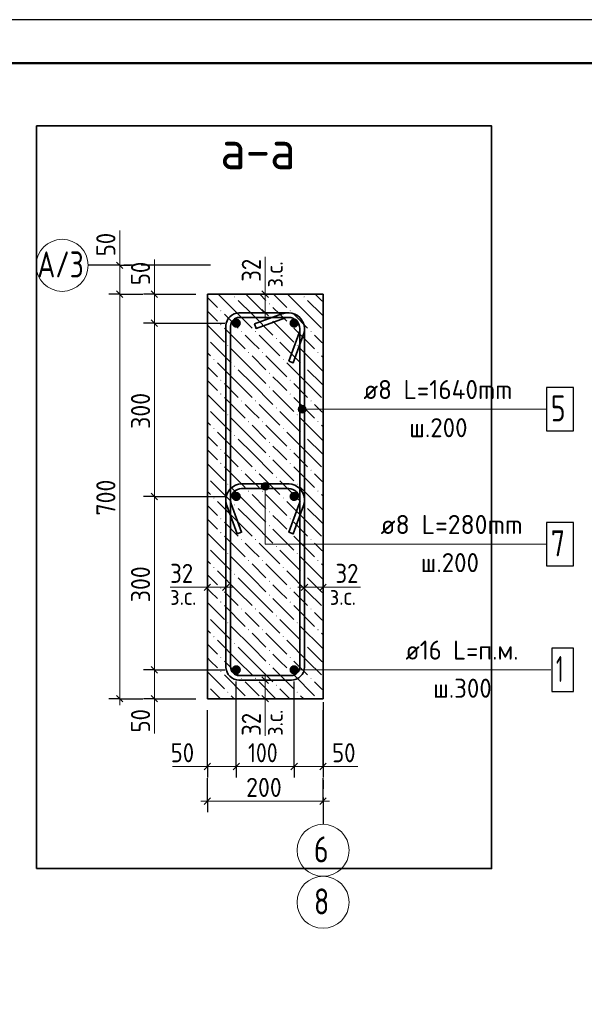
# Model space of a CAD drawing. Header units: millimetres. Extents: x 0 to 42000, y 0 to 29700.
# Tile 14 of 15: x 29420 to 35929, y 18340 to 29700. Entities that reach past the tile are written whole.
import ezdxf

# ---------------------------------------------------------------- set-up
doc = ezdxf.new("R2010")
doc.units = ezdxf.units.MM
doc.linetypes.add('______2', pattern=[270, 200, -70])
doc.linetypes.add('______5', pattern=[1100, 800, -100, 100, -100])
for name, color, linetype, lineweight in [('S1 Продольная арматура', 52, 'Continuous', 25), ('Standard', 7, 'Continuous', 25), ('Заголовок чертежа', 7, 'Continuous', 25), ('Затяжка', 52, 'Continuous', 25), ('Оси', 7, '______5', 13), ('Позиционная метка линия выноска', 7, 'Continuous', 13), ('Размерная выноска', 7, 'Continuous', 13), ('Хомут', 52, 'Continuous', 25)]:
    doc.layers.add(name, color=color, linetype=linetype, lineweight=lineweight)
doc.layers.add('ЖБ Пилон', color=7, linetype='______2', lineweight=13, true_color=0xa0a0a0)
doc.styles.add('ISOCPEUR', font='txt')

msp = doc.modelspace()

# ---------------------------------------------------------------- hatches: boundary and pattern name
at = {"layer": 'S1 Продольная арматура', "linetype": 'Continuous', "lineweight": 18, "transparency": 33554687}
for points in [[(31970, 26199), (31966, 26220), (31954, 26237), (31937, 26249), (31917, 26253), (31896, 26249), (31879, 26237), (31867, 26220), (31863, 26199), (31867, 26179), (31879, 26162), (31896, 26150), (31917, 26146), (31937, 26150), (31954, 26162), (31966, 26179)], [(31970, 26199), (31966, 26220), (31954, 26237), (31937, 26249), (31917, 26253), (31896, 26249), (31879, 26237), (31867, 26220), (31863, 26199), (31867, 26179), (31879, 26162), (31896, 26150), (31917, 26146), (31937, 26150), (31954, 26162), (31966, 26179)], [(32637, 26199), (32633, 26220), (32621, 26237), (32604, 26249), (32583, 26253), (32563, 26249), (32546, 26237), (32534, 26220), (32530, 26199), (32534, 26179), (32546, 26162), (32563, 26150), (32583, 26146), (32604, 26150), (32621, 26162), (32633, 26179)], [(32637, 26199), (32633, 26220), (32621, 26237), (32604, 26249), (32583, 26253), (32563, 26249), (32546, 26237), (32534, 26220), (32530, 26199), (32534, 26179), (32546, 26162), (32563, 26150), (32583, 26146), (32604, 26150), (32621, 26162), (32633, 26179)], [(31970, 24199), (31966, 24220), (31954, 24237), (31937, 24249), (31917, 24253), (31896, 24249), (31879, 24237), (31867, 24220), (31863, 24199), (31867, 24179), (31879, 24162), (31896, 24150), (31917, 24146), (31937, 24150), (31954, 24162), (31966, 24179)], [(31970, 24199), (31966, 24220), (31954, 24237), (31937, 24249), (31917, 24253), (31896, 24249), (31879, 24237), (31867, 24220), (31863, 24199), (31867, 24179), (31879, 24162), (31896, 24150), (31917, 24146), (31937, 24150), (31954, 24162), (31966, 24179)], [(32637, 24199), (32633, 24220), (32621, 24237), (32604, 24249), (32583, 24253), (32563, 24249), (32546, 24237), (32534, 24220), (32530, 24199), (32534, 24179), (32546, 24162), (32563, 24150), (32583, 24146), (32604, 24150), (32621, 24162), (32633, 24179)], [(32637, 24199), (32633, 24220), (32621, 24237), (32604, 24249), (32583, 24253), (32563, 24249), (32546, 24237), (32534, 24220), (32530, 24199), (32534, 24179), (32546, 24162), (32563, 24150), (32583, 24146), (32604, 24150), (32621, 24162), (32633, 24179)], [(31970, 22199), (31966, 22220), (31954, 22237), (31937, 22249), (31917, 22253), (31896, 22249), (31879, 22237), (31867, 22220), (31863, 22199), (31867, 22179), (31879, 22162), (31896, 22150), (31917, 22146), (31937, 22150), (31954, 22162), (31966, 22179)], [(31970, 22199), (31966, 22220), (31954, 22237), (31937, 22249), (31917, 22253), (31896, 22249), (31879, 22237), (31867, 22220), (31863, 22199), (31867, 22179), (31879, 22162), (31896, 22150), (31917, 22146), (31937, 22150), (31954, 22162), (31966, 22179)], [(32637, 22199), (32633, 22220), (32621, 22237), (32604, 22249), (32583, 22253), (32563, 22249), (32546, 22237), (32534, 22220), (32530, 22199), (32534, 22179), (32546, 22162), (32563, 22150), (32583, 22146), (32604, 22150), (32621, 22162), (32633, 22179)], [(32637, 22199), (32633, 22220), (32621, 22237), (32604, 22249), (32583, 22253), (32563, 22249), (32546, 22237), (32534, 22220), (32530, 22199), (32534, 22179), (32546, 22162), (32563, 22150), (32583, 22146), (32604, 22150), (32621, 22162), (32633, 22179)]]:
    msp.add_hatch(color=7, dxfattribs=at).paths.add_polyline_path(points)
at = {"layer": 'ЖБ Пилон', "linetype": 'Continuous', "lineweight": 18, "transparency": 33554687}
for points in [[(31892, 26501), (31899, 26508), (31905, 26501), (31899, 26495)], [(32692, 26501), (32699, 26508), (32705, 26501), (32699, 26495)], [(32292, 26421), (32299, 26428), (32305, 26421), (32299, 26415)], [(31732, 26341), (31739, 26348), (31745, 26341), (31739, 26335)], [(32292, 26261), (32299, 26268), (32305, 26261), (32299, 26255)], [(32532, 26341), (32539, 26348), (32545, 26341), (32539, 26335)], [(31732, 26181), (31739, 26188), (31745, 26181), (31739, 26175)], [(32532, 26181), (32539, 26188), (32545, 26181), (32539, 26175)], [(31583, 26023), (31585, 26021), (31583, 26019)], [(31972, 26101), (31979, 26108), (31985, 26101), (31979, 26095)], [(32132, 26101), (32139, 26108), (32145, 26101), (32139, 26095)], [(32372, 26021), (32379, 26028), (32385, 26021), (32379, 26015)], [(32772, 26101), (32779, 26108), (32785, 26101), (32779, 26095)], [(31812, 25941), (31819, 25948), (31825, 25941), (31819, 25935)], [(32612, 25941), (32619, 25948), (32625, 25941), (32619, 25935)], [(31652, 25781), (31659, 25788), (31665, 25781), (31659, 25775)], [(32052, 25861), (32059, 25868), (32065, 25861), (32059, 25855)], [(32212, 25861), (32219, 25868), (32225, 25861), (32219, 25855)], [(32452, 25781), (32459, 25788), (32465, 25781), (32459, 25775)], [(32852, 25861), (32859, 25868), (32865, 25861), (32859, 25855)], [(31892, 25701), (31899, 25708), (31905, 25701), (31899, 25695)], [(32692, 25701), (32699, 25708), (32705, 25701), (32699, 25695)], [(32292, 25621), (32299, 25628), (32305, 25621), (32299, 25615)], [(31732, 25541), (31739, 25548), (31745, 25541), (31739, 25535)], [(32292, 25461), (32299, 25468), (32305, 25461), (32299, 25455)], [(32532, 25541), (32539, 25548), (32545, 25541), (32539, 25535)], [(31732, 25381), (31739, 25388), (31745, 25381), (31739, 25375)], [(32532, 25381), (32539, 25388), (32545, 25381), (32539, 25375)], [(31583, 25223), (31585, 25221), (31583, 25219)], [(31972, 25301), (31979, 25308), (31985, 25301), (31979, 25295)], [(32132, 25301), (32139, 25308), (32145, 25301), (32139, 25295)], [(32372, 25221), (32379, 25228), (32385, 25221), (32379, 25215)], [(32772, 25301), (32779, 25308), (32785, 25301), (32779, 25295)], [(31812, 25141), (31819, 25148), (31825, 25141), (31819, 25135)], [(32612, 25141), (32619, 25148), (32625, 25141), (32619, 25135)], [(32052, 25061), (32059, 25068), (32065, 25061), (32059, 25055)], [(32212, 25061), (32219, 25068), (32225, 25061), (32219, 25055)], [(32852, 25061), (32859, 25068), (32865, 25061), (32859, 25055)], [(31652, 24981), (31659, 24988), (31665, 24981), (31659, 24975)], [(31892, 24901), (31899, 24908), (31905, 24901), (31899, 24895)], [(32452, 24981), (32459, 24988), (32465, 24981), (32459, 24975)], [(32692, 24901), (32699, 24908), (32705, 24901), (32699, 24895)], [(32292, 24821), (32299, 24828), (32305, 24821), (32299, 24815)], [(31732, 24741), (31739, 24748), (31745, 24741), (31739, 24735)], [(32292, 24661), (32299, 24668), (32305, 24661), (32299, 24655)], [(32532, 24741), (32539, 24748), (32545, 24741), (32539, 24735)], [(31732, 24581), (31739, 24588), (31745, 24581), (31739, 24575)], [(32532, 24581), (32539, 24588), (32545, 24581), (32539, 24575)], [(31972, 24501), (31979, 24508), (31985, 24501), (31979, 24495)], [(32132, 24501), (32139, 24508), (32145, 24501), (32139, 24495)], [(32372, 24421), (32379, 24428), (32385, 24421), (32379, 24415)], [(32772, 24501), (32779, 24508), (32785, 24501), (32779, 24495)], [(31583, 24423), (31585, 24421), (31583, 24419)], [(31812, 24341), (31819, 24348), (31825, 24341), (31819, 24335)], [(32612, 24341), (32619, 24348), (32625, 24341), (32619, 24335)], [(32052, 24261), (32059, 24268), (32065, 24261), (32059, 24255)], [(32212, 24261), (32219, 24268), (32225, 24261), (32219, 24255)], [(32852, 24261), (32859, 24268), (32865, 24261), (32859, 24255)], [(31652, 24181), (31659, 24188), (31665, 24181), (31659, 24175)], [(31892, 24101), (31899, 24108), (31905, 24101), (31899, 24095)], [(32452, 24181), (32459, 24188), (32465, 24181), (32459, 24175)], [(32692, 24101), (32699, 24108), (32705, 24101), (32699, 24095)], [(32292, 24021), (32299, 24028), (32305, 24021), (32299, 24015)], [(31732, 23941), (31739, 23948), (31745, 23941), (31739, 23935)], [(32292, 23861), (32299, 23868), (32305, 23861), (32299, 23855)], [(32532, 23941), (32539, 23948), (32545, 23941), (32539, 23935)], [(31732, 23781), (31739, 23788), (31745, 23781), (31739, 23775)], [(32532, 23781), (32539, 23788), (32545, 23781), (32539, 23775)], [(31972, 23701), (31979, 23708), (31985, 23701), (31979, 23695)], [(32132, 23701), (32139, 23708), (32145, 23701), (32139, 23695)], [(32772, 23701), (32779, 23708), (32785, 23701), (32779, 23695)], [(31583, 23623), (31585, 23621), (31583, 23619)], [(31812, 23541), (31819, 23548), (31825, 23541), (31819, 23535)], [(32372, 23621), (32379, 23628), (32385, 23621), (32379, 23615)], [(32612, 23541), (32619, 23548), (32625, 23541), (32619, 23535)], [(32052, 23461), (32059, 23468), (32065, 23461), (32059, 23455)], [(32212, 23461), (32219, 23468), (32225, 23461), (32219, 23455)], [(32852, 23461), (32859, 23468), (32865, 23461), (32859, 23455)], [(31652, 23381), (31659, 23388), (31665, 23381), (31659, 23375)], [(31892, 23301), (31899, 23308), (31905, 23301), (31899, 23295)], [(32452, 23381), (32459, 23388), (32465, 23381), (32459, 23375)], [(32692, 23301), (32699, 23308), (32705, 23301), (32699, 23295)], [(32292, 23221), (32299, 23228), (32305, 23221), (32299, 23215)], [(31732, 23141), (31739, 23148), (31745, 23141), (31739, 23135)], [(32292, 23061), (32299, 23068), (32305, 23061), (32299, 23055)], [(32532, 23141), (32539, 23148), (32545, 23141), (32539, 23135)], [(31732, 22981), (31739, 22988), (31745, 22981), (31739, 22975)], [(32532, 22981), (32539, 22988), (32545, 22981), (32539, 22975)], [(31972, 22901), (31979, 22908), (31985, 22901), (31979, 22895)], [(32132, 22901), (32139, 22908), (32145, 22901), (32139, 22895)], [(32772, 22901), (32779, 22908), (32785, 22901), (32779, 22895)], [(31583, 22823), (31585, 22821), (31583, 22819)], [(31812, 22741), (31819, 22748), (31825, 22741), (31819, 22735)], [(32372, 22821), (32379, 22828), (32385, 22821), (32379, 22815)], [(32612, 22741), (32619, 22748), (32625, 22741), (32619, 22735)], [(32052, 22661), (32059, 22668), (32065, 22661), (32059, 22655)], [(32212, 22661), (32219, 22668), (32225, 22661), (32219, 22655)], [(32852, 22661), (32859, 22668), (32865, 22661), (32859, 22655)], [(31652, 22581), (31659, 22588), (31665, 22581), (31659, 22575)], [(31892, 22501), (31899, 22508), (31905, 22501), (31899, 22495)], [(32452, 22581), (32459, 22588), (32465, 22581), (32459, 22575)], [(32692, 22501), (32699, 22508), (32705, 22501), (32699, 22495)], [(32292, 22421), (32299, 22428), (32305, 22421), (32299, 22415)], [(31732, 22341), (31739, 22348), (31745, 22341), (31739, 22335)], [(32292, 22261), (32299, 22268), (32305, 22261), (32299, 22255)], [(32532, 22341), (32539, 22348), (32545, 22341), (32539, 22335)], [(31732, 22181), (31739, 22188), (31745, 22181), (31739, 22175)], [(32532, 22181), (32539, 22188), (32545, 22181), (32539, 22175)], [(31972, 22101), (31979, 22108), (31985, 22101), (31979, 22095)], [(32132, 22101), (32139, 22108), (32145, 22101), (32139, 22095)], [(32772, 22101), (32779, 22108), (32785, 22101), (32779, 22095)], [(31583, 22023), (31585, 22021), (31583, 22019)], [(31812, 21941), (31819, 21948), (31825, 21941), (31819, 21935)], [(32372, 22021), (32379, 22028), (32385, 22021), (32379, 22015)], [(32612, 21941), (32619, 21948), (32625, 21941), (32619, 21935)], [(32057, 21866), (32059, 21868), (32060, 21866)], [(32217, 21866), (32219, 21868), (32220, 21866)], [(32857, 21866), (32859, 21868), (32860, 21866)]]:
    msp.add_hatch(color=7, dxfattribs=at).paths.add_polyline_path(points, flags=16)
at = {"layer": 'Позиционная метка линия выноска', "linetype": 'Continuous', "lineweight": 13, "transparency": 33554687}
for points in [[(32638, 25183), (32638, 25228), (32632, 25206)], [(32654, 25167), (32654, 25244), (32638, 25228)], [(32654, 25167), (32638, 25228), (32638, 25183)], [(32677, 25161), (32677, 25251), (32654, 25244)], [(32677, 25161), (32654, 25244), (32654, 25167)], [(32699, 25167), (32699, 25244), (32677, 25251)], [(32699, 25167), (32677, 25251), (32677, 25161)], [(32715, 25183), (32715, 25228), (32699, 25244)], [(32715, 25183), (32699, 25244), (32699, 25167)], [(32715, 25228), (32715, 25183), (32722, 25206)], [(32205, 24316), (32295, 24316), (32289, 24338)], [(32205, 24316), (32289, 24338), (32211, 24338)], [(32211, 24293), (32295, 24316), (32205, 24316)], [(32211, 24338), (32289, 24338), (32273, 24355)], [(32211, 24338), (32273, 24355), (32228, 24355)], [(32211, 24293), (32289, 24293), (32295, 24316)], [(32228, 24355), (32273, 24355), (32250, 24361)], [(32228, 24277), (32289, 24293), (32211, 24293)], [(32228, 24277), (32273, 24277), (32289, 24293)], [(32273, 24277), (32228, 24277), (32250, 24271)]]:
    msp.add_hatch(color=7, dxfattribs=at).paths.add_polyline_path(points)

# ---------------------------------------------------------------- linework, layer by layer
at = {"layer": 'S1 Продольная арматура', "color": 7, "linetype": 'Continuous', "lineweight": 25, "transparency": 33554687}
msp.add_lwpolyline([(35553, 21949), (35803, 21949), (35803, 22449), (35553, 22449), (35553, 21949)], dxfattribs=at)
at = {"layer": 'Standard', "color": 7, "linetype": 'Continuous', "lineweight": 13, "transparency": 33554687}
for p, q in [((30573, 26866), (30573, 26941)), ((30573, 26866), (30573, 26533)), ((30973, 26533), (30973, 26608)), ((32250, 26533), (32250, 26608)), ((30573, 26533), (30573, 21866)), ((30973, 26533), (30973, 26199)), ((32250, 26319), (32250, 26533)), ((32250, 26319), (32250, 26244)), ((30973, 26199), (30973, 24199)), ((30973, 24199), (30973, 22199)), ((31583, 23152), (31508, 23152)), ((31797, 23152), (31583, 23152)), ((31797, 23152), (31872, 23152)), ((32703, 23152), (32628, 23152)), ((32703, 23152), (32917, 23152)), ((32917, 23152), (32992, 23152)), ((30973, 22199), (30973, 21866)), ((32250, 22080), (32250, 22155)), ((32250, 22080), (32250, 21866)), ((30573, 21866), (30573, 21791)), ((30973, 21866), (30973, 21791)), ((32250, 21866), (32250, 21791)), ((31583, 21083), (31508, 21083)), ((31583, 21083), (31917, 21083)), ((31917, 21083), (32583, 21083)), ((32583, 21083), (32917, 21083)), ((32917, 21083), (32992, 21083)), ((31583, 20683), (31508, 20683)), ((31583, 20683), (32917, 20683)), ((32917, 20683), (32992, 20683))]:
    msp.add_line(p, q, dxfattribs=at)
at = {"layer": 'Standard', "color": 7, "linetype": 'Continuous', "lineweight": -3, "transparency": 33554687}
for p, q in [((30573, 26866), (30448, 26866)), ((30573, 26866), (30698, 26866)), ((30573, 26866), (30573, 26866)), ((30573, 26533), (30448, 26533)), ((30573, 26533), (30698, 26533)), ((30573, 26533), (30840, 26533)), ((30973, 26533), (30848, 26533)), ((30973, 26533), (31098, 26533)), ((30973, 26533), (31450, 26533)), ((32250, 26533), (32125, 26533)), ((32250, 26533), (32375, 26533)), ((32250, 26319), (32125, 26319)), ((32250, 26319), (32375, 26319)), ((30973, 26199), (30848, 26199)), ((30973, 26199), (31098, 26199)), ((30973, 26199), (31783, 26199)), ((30973, 24199), (30848, 24199)), ((30973, 24199), (31098, 24199)), ((30973, 24199), (31783, 24199)), ((31583, 23152), (31583, 23277)), ((31797, 23152), (31797, 23277)), ((32703, 23152), (32703, 23277)), ((32917, 23152), (32917, 23277)), ((31583, 23152), (31583, 23027)), ((31797, 23152), (31797, 23027)), ((32703, 23152), (32703, 23027)), ((32917, 23152), (32917, 23027)), ((30973, 22199), (30848, 22199)), ((30973, 22199), (31098, 22199)), ((30973, 22199), (31783, 22199)), ((32250, 22080), (32125, 22080)), ((32250, 22080), (32375, 22080)), ((30573, 21866), (30448, 21866)), ((30573, 21866), (30698, 21866)), ((30573, 21866), (30840, 21866)), ((30973, 21866), (30848, 21866)), ((30973, 21866), (31098, 21866)), ((30973, 21866), (31450, 21866)), ((32250, 21866), (32125, 21866)), ((32250, 21866), (32375, 21866)), ((31583, 21083), (31583, 21208)), ((31917, 21083), (31917, 21208)), ((32583, 21083), (32583, 21208)), ((32917, 21083), (32917, 21208)), ((31583, 21083), (31583, 20958)), ((31917, 21083), (31917, 20958)), ((32583, 21083), (32583, 20958)), ((32917, 21083), (32917, 20958)), ((31583, 20683), (31583, 20950)), ((32917, 20683), (32917, 20950)), ((31583, 20683), (31583, 20808)), ((32917, 20683), (32917, 20808)), ((31583, 20683), (31583, 20558)), ((32917, 20683), (32917, 20558))]:
    msp.add_line(p, q, dxfattribs=at)
at = {"layer": 'Standard', "color": 7, "linetype": 'Continuous', "lineweight": 25, "transparency": 33554687}
for p, q in [((30535, 26904), (30610, 26829)), ((30535, 26570), (30610, 26495)), ((30935, 26570), (31010, 26495)), ((32288, 26495), (32213, 26570)), ((32288, 26282), (32213, 26357)), ((30935, 26237), (31010, 26162)), ((30935, 24237), (31010, 24162)), ((31621, 23189), (31546, 23114)), ((31834, 23189), (31759, 23114)), ((32666, 23114), (32741, 23189)), ((32879, 23114), (32954, 23189)), ((30935, 22237), (31010, 22162)), ((32213, 22117), (32288, 22042)), ((30535, 21904), (30610, 21829)), ((30935, 21904), (31010, 21829)), ((32213, 21904), (32288, 21829)), ((31546, 21046), (31621, 21121)), ((31879, 21046), (31954, 21121)), ((32546, 21046), (32621, 21121)), ((32879, 21046), (32954, 21121)), ((31546, 20646), (31621, 20721)), ((32879, 20646), (32954, 20721))]:
    msp.add_line(p, q, dxfattribs=at)
msp.add_lwpolyline([(0, 0), (42000, 0), (42000, 29700), (0, 29700), (0, 0)], close=True, dxfattribs=at)
at = {"layer": 'Standard', "color": 7, "linetype": 'Continuous', "lineweight": 50, "transparency": 33554687}
msp.add_lwpolyline([(2000, 29200), (41500, 29200), (41500, 500), (2000, 500), (2000, 29200)], close=True, dxfattribs=at)
at = {"layer": 'Standard', "color": 7, "linetype": 'Continuous', "lineweight": 13, "transparency": 33554687}
msp.add_lwpolyline([(41500, 29200), (23000, 29200), (23000, 6000), (41500, 6000), (41500, 29200)], dxfattribs=at)
at = {"layer": 'Standard', "color": 254, "linetype": 'Continuous', "lineweight": 35, "true_color": 0xc4c4ff, "transparency": 33554687}
msp.add_lwpolyline([(29614, 19907), (34860, 19907), (34860, 28474), (29614, 28474), (29614, 19907)], dxfattribs=at)
at = {"layer": 'Standard', "color": 7, "linetype": 'Continuous', "lineweight": -3, "transparency": 33554687}
for points in [[(31917, 21083), (31917, 21100), (31917, 21100), (31917, 21100), (31917, 21100), (31917, 21717), (31917, 21717), (31917, 22066)], [(32583, 21083), (32583, 21100), (32583, 21100), (32583, 22066)], [(31583, 21083), (31583, 21100), (31583, 21100), (31583, 21100), (31583, 21100), (31583, 21457), (31583, 21457), (31583, 21733)], [(32917, 21083), (32917, 21100), (32917, 21100), (32917, 21733)]]:
    msp.add_lwpolyline(points, dxfattribs=at)
at = {"layer": 'ЖБ Пилон', "color": 7, "linetype": 'Continuous', "lineweight": 35, "transparency": 33554687}
for p, q in [((31583, 26533), (31583, 21866)), ((32917, 26533), (31583, 26533)), ((32917, 21866), (32917, 26533)), ((31583, 21866), (32917, 21866))]:
    msp.add_line(p, q, dxfattribs=at)
at = {"layer": 'ЖБ Пилон', "color": 9, "linetype": 'Continuous', "lineweight": 18, "true_color": 0xc7c7c7, "transparency": 33554687}
for p, q in [((31583, 26496), (31699, 26381)), ((31939, 26301), (31707, 26533)), ((32099, 26461), (32027, 26533)), ((32187, 26533), (32259, 26461)), ((32347, 26533), (32499, 26381)), ((32739, 26301), (32507, 26533)), ((32899, 26461), (32827, 26533)), ((31939, 26461), (32099, 26301)), ((32099, 26461), (32259, 26301)), ((32419, 26301), (32339, 26381)), ((32739, 26461), (32899, 26301)), ((32899, 26461), (32917, 26443)), ((31619, 26301), (31583, 26336)), ((31699, 26221), (31619, 26301)), ((31779, 26301), (31939, 26141)), ((31939, 26301), (32099, 26141)), ((32099, 26301), (32339, 26061)), ((32499, 26221), (32419, 26301)), ((32579, 26301), (32739, 26141)), ((32739, 26301), (32899, 26141)), ((32899, 26301), (32917, 26283)), ((31583, 26176), (31779, 25981)), ((31779, 26141), (32019, 25901)), ((32339, 26221), (32579, 25981)), ((32579, 26141), (32819, 25901)), ((32099, 25981), (32019, 26061)), ((32179, 26061), (32419, 25821)), ((32899, 25981), (32819, 26061)), ((31619, 25981), (31859, 25741)), ((32099, 25661), (31859, 25901)), ((32179, 25901), (32099, 25981)), ((32419, 25981), (32659, 25741)), ((32899, 25661), (32659, 25901)), ((32917, 25963), (32899, 25981)), ((31583, 25856), (31619, 25821)), ((32099, 25821), (32259, 25661)), ((32259, 25821), (32499, 25581)), ((32899, 25821), (32917, 25803)), ((31583, 25696), (31699, 25581)), ((31939, 25501), (31699, 25741)), ((32739, 25501), (32499, 25741)), ((31939, 25661), (32099, 25501)), ((32099, 25661), (32259, 25501)), ((32419, 25501), (32339, 25581)), ((32739, 25661), (32899, 25501)), ((32899, 25661), (32917, 25643)), ((31619, 25501), (31583, 25536)), ((31699, 25421), (31619, 25501)), ((31779, 25501), (31939, 25341)), ((31939, 25501), (32099, 25341)), ((32099, 25501), (32339, 25261)), ((32499, 25421), (32419, 25501)), ((32579, 25501), (32739, 25341)), ((32739, 25501), (32899, 25341)), ((32899, 25501), (32917, 25483)), ((31583, 25376), (31779, 25181)), ((31779, 25341), (32019, 25101)), ((32339, 25421), (32579, 25181)), ((32579, 25341), (32819, 25101)), ((32099, 25181), (32019, 25261)), ((32179, 25261), (32419, 25021)), ((32899, 25181), (32819, 25261)), ((31619, 25181), (31859, 24941)), ((32179, 25101), (32099, 25181)), ((32419, 25181), (32659, 24941)), ((32917, 25163), (32899, 25181)), ((31583, 25056), (31619, 25021)), ((32099, 24861), (31859, 25101)), ((32099, 25021), (32259, 24861)), ((32259, 25021), (32499, 24781)), ((32899, 24861), (32659, 25101)), ((32899, 25021), (32917, 25003)), ((31583, 24896), (31699, 24781)), ((31939, 24701), (31699, 24941)), ((32739, 24701), (32499, 24941)), ((31939, 24861), (32099, 24701)), ((32099, 24861), (32259, 24701)), ((32419, 24701), (32339, 24781)), ((32739, 24861), (32899, 24701)), ((32899, 24861), (32917, 24843)), ((31619, 24701), (31583, 24736)), ((31699, 24621), (31619, 24701)), ((31779, 24701), (31939, 24541)), ((31939, 24701), (32099, 24541)), ((32099, 24701), (32339, 24461)), ((32499, 24621), (32419, 24701)), ((32579, 24701), (32739, 24541)), ((32739, 24701), (32899, 24541)), ((32899, 24701), (32917, 24683)), ((31583, 24576), (31779, 24381)), ((31779, 24541), (32019, 24301)), ((32339, 24621), (32579, 24381)), ((32579, 24541), (32819, 24301)), ((32099, 24381), (32019, 24461)), ((32179, 24461), (32419, 24221)), ((32899, 24381), (32819, 24461)), ((31619, 24381), (31859, 24141)), ((32179, 24301), (32099, 24381)), ((32419, 24381), (32659, 24141)), ((32917, 24363), (32899, 24381)), ((31583, 24256), (31619, 24221)), ((32099, 24061), (31859, 24301)), ((32099, 24221), (32259, 24061)), ((32259, 24221), (32499, 23981)), ((32899, 24061), (32659, 24301)), ((32899, 24221), (32917, 24203)), ((31583, 24096), (31699, 23981)), ((31939, 23901), (31699, 24141)), ((32739, 23901), (32499, 24141)), ((31939, 24061), (32099, 23901)), ((32099, 24061), (32259, 23901)), ((32419, 23901), (32339, 23981)), ((32739, 24061), (32899, 23901)), ((32899, 24061), (32917, 24043)), ((31619, 23901), (31583, 23936)), ((31699, 23821), (31619, 23901)), ((31779, 23901), (31939, 23741)), ((31939, 23901), (32099, 23741)), ((32099, 23901), (32339, 23661)), ((32499, 23821), (32419, 23901)), ((32579, 23901), (32739, 23741)), ((32739, 23901), (32899, 23741)), ((32899, 23901), (32917, 23883)), ((31583, 23776), (31779, 23581)), ((32339, 23821), (32579, 23581)), ((31779, 23741), (32019, 23501)), ((32099, 23581), (32019, 23661)), ((32179, 23661), (32419, 23421)), ((32579, 23741), (32819, 23501)), ((32899, 23581), (32819, 23661)), ((31619, 23581), (31859, 23341)), ((32179, 23501), (32099, 23581)), ((32419, 23581), (32659, 23341)), ((32917, 23563), (32899, 23581)), ((31583, 23456), (31619, 23421)), ((32099, 23261), (31859, 23501)), ((32099, 23421), (32259, 23261)), ((32259, 23421), (32499, 23181)), ((32899, 23261), (32659, 23501)), ((32899, 23421), (32917, 23403)), ((31583, 23296), (31699, 23181)), ((31939, 23101), (31699, 23341)), ((32739, 23101), (32499, 23341)), ((31939, 23261), (32099, 23101)), ((32099, 23261), (32259, 23101)), ((32419, 23101), (32339, 23181)), ((32739, 23261), (32899, 23101)), ((32899, 23261), (32917, 23243)), ((31619, 23101), (31583, 23136)), ((31699, 23021), (31619, 23101)), ((31779, 23101), (31939, 22941)), ((31939, 23101), (32099, 22941)), ((32099, 23101), (32339, 22861)), ((32499, 23021), (32419, 23101)), ((32579, 23101), (32739, 22941)), ((32739, 23101), (32899, 22941)), ((32899, 23101), (32917, 23083)), ((31583, 22976), (31779, 22781)), ((32339, 23021), (32579, 22781)), ((31779, 22941), (32019, 22701)), ((32099, 22781), (32019, 22861)), ((32179, 22861), (32419, 22621)), ((32579, 22941), (32819, 22701)), ((32899, 22781), (32819, 22861)), ((31619, 22781), (31859, 22541)), ((32179, 22701), (32099, 22781)), ((32419, 22781), (32659, 22541)), ((32917, 22763), (32899, 22781)), ((31583, 22656), (31619, 22621)), ((32099, 22461), (31859, 22701)), ((32099, 22621), (32259, 22461)), ((32259, 22621), (32499, 22381)), ((32899, 22461), (32659, 22701)), ((32899, 22621), (32917, 22603)), ((31583, 22496), (31699, 22381)), ((31939, 22301), (31699, 22541)), ((32739, 22301), (32499, 22541)), ((31939, 22461), (32099, 22301)), ((32099, 22461), (32259, 22301)), ((32419, 22301), (32339, 22381)), ((32739, 22461), (32899, 22301)), ((32899, 22461), (32917, 22443)), ((31619, 22301), (31583, 22336)), ((31699, 22221), (31619, 22301)), ((31779, 22301), (31939, 22141)), ((31939, 22301), (32099, 22141)), ((32099, 22301), (32339, 22061)), ((32499, 22221), (32419, 22301)), ((32579, 22301), (32739, 22141)), ((32739, 22301), (32899, 22141)), ((32899, 22301), (32917, 22283)), ((31583, 22176), (31779, 21981)), ((32339, 22221), (32579, 21981)), ((31779, 22141), (32019, 21901)), ((32099, 21981), (32019, 22061)), ((32179, 22061), (32374, 21866)), ((32579, 22141), (32819, 21901)), ((32899, 21981), (32819, 22061)), ((31619, 21981), (31734, 21866)), ((32179, 21901), (32099, 21981)), ((32419, 21981), (32534, 21866)), ((32917, 21963), (32899, 21981)), ((31894, 21866), (31859, 21901)), ((32694, 21866), (32659, 21901))]:
    msp.add_line(p, q, dxfattribs=at)
at = {"layer": 'Затяжка', "color": 7, "linetype": 'Continuous', "lineweight": 35, "transparency": 33554687}
msp.add_lwpolyline([(31927, 23768), (31807, 24095), (31805, 24103), (31803, 24110), (31801, 24118), (31800, 24125), (31798, 24133), (31797, 24140), (31797, 24148), (31797, 24155), (31797, 24166), (31801, 24199), (31812, 24233), (31830, 24264), (31851, 24290), (31877, 24311), (31908, 24328), (31942, 24340), (31975, 24344), (32526, 24344), (32558, 24340), (32592, 24328), (32623, 24311), (32649, 24290), (32670, 24264), (32688, 24233), (32699, 24199), (32703, 24166), (32703, 24155), (32703, 24148), (32703, 24140), (32702, 24133), (32701, 24125), (32699, 24118), (32697, 24110), (32695, 24103), (32693, 24095), (32574, 23768), (32523, 23786), (32642, 24113), (32644, 24118), (32646, 24124), (32647, 24129), (32648, 24134), (32649, 24140), (32649, 24145), (32650, 24151), (32650, 24156), (32650, 24163), (32647, 24187), (32639, 24211), (32626, 24233), (32611, 24252), (32593, 24267), (32570, 24279), (32546, 24287), (32522, 24291), (31978, 24291), (31954, 24287), (31930, 24279), (31907, 24267), (31889, 24252), (31874, 24233), (31861, 24211), (31853, 24187), (31850, 24163), (31850, 24156), (31850, 24151), (31851, 24145), (31851, 24140), (31852, 24134), (31853, 24129), (31854, 24124), (31856, 24118), (31858, 24113), (31977, 23786), (31927, 23768)], dxfattribs=at)
msp.add_lwpolyline([(31927, 23768), (31807, 24095), (31805, 24103), (31803, 24110), (31801, 24118), (31800, 24125), (31798, 24133), (31797, 24140), (31797, 24148), (31797, 24155), (31797, 24166), (31801, 24199), (31812, 24233), (31830, 24264), (31851, 24290), (31877, 24311), (31908, 24328), (31942, 24340), (31975, 24344), (32526, 24344), (32558, 24340), (32592, 24328), (32623, 24311), (32649, 24290), (32670, 24264), (32688, 24233), (32699, 24199), (32703, 24166), (32703, 24155), (32703, 24148), (32703, 24140), (32702, 24133), (32701, 24125), (32699, 24118), (32697, 24110), (32695, 24103), (32693, 24095), (32574, 23768), (32523, 23786), (32642, 24113), (32644, 24118), (32646, 24124), (32647, 24129), (32648, 24134), (32649, 24140), (32649, 24145), (32650, 24151), (32650, 24156), (32650, 24163), (32647, 24187), (32639, 24211), (32626, 24233), (32611, 24252), (32593, 24267), (32570, 24279), (32546, 24287), (32522, 24291), (31978, 24291), (31954, 24287), (31930, 24279), (31907, 24267), (31889, 24252), (31874, 24233), (31861, 24211), (31853, 24187), (31850, 24163), (31850, 24156), (31850, 24151), (31851, 24145), (31851, 24140), (31852, 24134), (31853, 24129), (31854, 24124), (31856, 24118), (31858, 24113), (31977, 23786), (31927, 23768)], dxfattribs=at)
msp.add_lwpolyline([(31927, 23768), (31807, 24095), (31805, 24103), (31803, 24110), (31801, 24118), (31800, 24125), (31798, 24133), (31797, 24140), (31797, 24148), (31797, 24155), (31797, 24166), (31801, 24199), (31812, 24233), (31830, 24264), (31851, 24290), (31877, 24311), (31908, 24328), (31942, 24340), (31975, 24344), (32526, 24344), (32558, 24340), (32592, 24328), (32623, 24311), (32649, 24290), (32670, 24264), (32688, 24233), (32699, 24199), (32703, 24166), (32703, 24155), (32703, 24148), (32703, 24140), (32702, 24133), (32701, 24125), (32699, 24118), (32697, 24110), (32695, 24103), (32693, 24095), (32574, 23768), (32523, 23786), (32642, 24113), (32644, 24118), (32646, 24124), (32647, 24129), (32648, 24134), (32649, 24140), (32649, 24145), (32650, 24151), (32650, 24156), (32650, 24163), (32647, 24187), (32639, 24211), (32626, 24233), (32611, 24252), (32593, 24267), (32570, 24279), (32546, 24287), (32522, 24291), (31978, 24291), (31954, 24287), (31930, 24279), (31907, 24267), (31889, 24252), (31874, 24233), (31861, 24211), (31853, 24187), (31850, 24163), (31850, 24156), (31850, 24151), (31851, 24145), (31851, 24140), (31852, 24134), (31853, 24129), (31854, 24124), (31856, 24118), (31858, 24113), (31977, 23786), (31927, 23768)], dxfattribs=at)
msp.add_lwpolyline([(31927, 23768), (31807, 24095), (31805, 24103), (31803, 24110), (31801, 24118), (31800, 24125), (31798, 24133), (31797, 24140), (31797, 24148), (31797, 24155), (31797, 24166), (31801, 24199), (31812, 24233), (31830, 24264), (31851, 24290), (31877, 24311), (31908, 24328), (31942, 24340), (31975, 24344), (32526, 24344), (32558, 24340), (32592, 24328), (32623, 24311), (32649, 24290), (32670, 24264), (32688, 24233), (32699, 24199), (32703, 24166), (32703, 24155), (32703, 24148), (32703, 24140), (32702, 24133), (32701, 24125), (32699, 24118), (32697, 24110), (32695, 24103), (32693, 24095), (32574, 23768), (32523, 23786), (32642, 24113), (32644, 24118), (32646, 24124), (32647, 24129), (32648, 24134), (32649, 24140), (32649, 24145), (32650, 24151), (32650, 24156), (32650, 24163), (32647, 24187), (32639, 24211), (32626, 24233), (32611, 24252), (32593, 24267), (32570, 24279), (32546, 24287), (32522, 24291), (31978, 24291), (31954, 24287), (31930, 24279), (31907, 24267), (31889, 24252), (31874, 24233), (31861, 24211), (31853, 24187), (31850, 24163), (31850, 24156), (31850, 24151), (31851, 24145), (31851, 24140), (31852, 24134), (31853, 24129), (31854, 24124), (31856, 24118), (31858, 24113), (31977, 23786), (31927, 23768)], dxfattribs=at)
msp.add_lwpolyline([(31927, 23768), (31807, 24095), (31805, 24103), (31803, 24110), (31801, 24118), (31800, 24125), (31798, 24133), (31797, 24140), (31797, 24148), (31797, 24155), (31797, 24166), (31801, 24199), (31812, 24233), (31830, 24264), (31851, 24290), (31877, 24311), (31908, 24328), (31942, 24340), (31975, 24344), (32526, 24344), (32558, 24340), (32592, 24328), (32623, 24311), (32649, 24290), (32670, 24264), (32688, 24233), (32699, 24199), (32703, 24166), (32703, 24155), (32703, 24148), (32703, 24140), (32702, 24133), (32701, 24125), (32699, 24118), (32697, 24110), (32695, 24103), (32693, 24095), (32574, 23768), (32523, 23786), (32642, 24113), (32644, 24118), (32646, 24124), (32647, 24129), (32648, 24134), (32649, 24140), (32649, 24145), (32650, 24151), (32650, 24156), (32650, 24163), (32647, 24187), (32639, 24211), (32626, 24233), (32611, 24252), (32593, 24267), (32570, 24279), (32546, 24287), (32522, 24291), (31978, 24291), (31954, 24287), (31930, 24279), (31907, 24267), (31889, 24252), (31874, 24233), (31861, 24211), (31853, 24187), (31850, 24163), (31850, 24156), (31850, 24151), (31851, 24145), (31851, 24140), (31852, 24134), (31853, 24129), (31854, 24124), (31856, 24118), (31858, 24113), (31977, 23786), (31927, 23768)], dxfattribs=at)
msp.add_lwpolyline([(31927, 23768), (31807, 24095), (31805, 24103), (31803, 24110), (31801, 24118), (31800, 24125), (31798, 24133), (31797, 24140), (31797, 24148), (31797, 24155), (31797, 24166), (31801, 24199), (31812, 24233), (31830, 24264), (31851, 24290), (31877, 24311), (31908, 24328), (31942, 24340), (31975, 24344), (32526, 24344), (32558, 24340), (32592, 24328), (32623, 24311), (32649, 24290), (32670, 24264), (32688, 24233), (32699, 24199), (32703, 24166), (32703, 24155), (32703, 24148), (32703, 24140), (32702, 24133), (32701, 24125), (32699, 24118), (32697, 24110), (32695, 24103), (32693, 24095), (32574, 23768), (32523, 23786), (32642, 24113), (32644, 24118), (32646, 24124), (32647, 24129), (32648, 24134), (32649, 24140), (32649, 24145), (32650, 24151), (32650, 24156), (32650, 24163), (32647, 24187), (32639, 24211), (32626, 24233), (32611, 24252), (32593, 24267), (32570, 24279), (32546, 24287), (32522, 24291), (31978, 24291), (31954, 24287), (31930, 24279), (31907, 24267), (31889, 24252), (31874, 24233), (31861, 24211), (31853, 24187), (31850, 24163), (31850, 24156), (31850, 24151), (31851, 24145), (31851, 24140), (31852, 24134), (31853, 24129), (31854, 24124), (31856, 24118), (31858, 24113), (31977, 23786), (31927, 23768)], dxfattribs=at)
at = {"layer": 'Затяжка', "color": 7, "linetype": 'Continuous', "lineweight": 25, "transparency": 33554687}
msp.add_lwpolyline([(35493, 23399), (35803, 23399), (35803, 23899), (35493, 23899), (35493, 23399)], dxfattribs=at)
at = {"layer": 'Оси', "color": 8, "linetype": '______5', "lineweight": -3, "transparency": 33554687}
for p, q in [((31620, 26866), (30209, 26866)), ((32917, 21828), (32917, 20417))]:
    msp.add_line(p, q, dxfattribs=at)
at = {"layer": 'Оси', "color": 7, "linetype": 'Continuous', "lineweight": 13, "transparency": 33554687}
for centre in [(29909, 26866), (32917, 20117), (32917, 19517)]:
    msp.add_circle(centre, 300, dxfattribs=at)
at = {"layer": 'Позиционная метка линия выноска', "color": 7, "linetype": 'Continuous', "lineweight": 13, "transparency": 33554687}
for p, q in [((32677, 25251), (32677, 25251)), ((32632, 25206), (32632, 25206)), ((35493, 25206), (32677, 25206)), ((32677, 25161), (32677, 25161)), ((32722, 25206), (32722, 25206)), ((32205, 24316), (32205, 24316)), ((32250, 24361), (32250, 24361)), ((32295, 24316), (32295, 24316)), ((32250, 24271), (32250, 24271)), ((32583, 22199), (35543, 22199))]:
    msp.add_line(p, q, dxfattribs=at)
msp.add_lwpolyline([(35493, 23649), (32250, 23649), (32250, 24316)], dxfattribs=at)
for centre in [(32677, 25206), (32250, 24316)]:
    msp.add_circle(centre, 45, dxfattribs=at)
at = {"layer": 'Размерная выноска', "color": 7, "linetype": 'Continuous', "lineweight": 13, "transparency": 33554687}
for p, q in [((30573, 27266), (30573, 26866)), ((30973, 26933), (30973, 26533)), ((32250, 26533), (32250, 26963)), ((31583, 23152), (31153, 23152)), ((32917, 23152), (33347, 23152)), ((30973, 21866), (30973, 21466)), ((32250, 21866), (32250, 21436)), ((31583, 21083), (31183, 21083)), ((33317, 21083), (32917, 21083))]:
    msp.add_line(p, q, dxfattribs=at)
at = {"layer": 'Хомут', "color": 7, "linetype": 'Continuous', "lineweight": 35, "transparency": 33554687}
msp.add_lwpolyline([(32523, 25761), (32642, 26088), (32644, 26093), (32646, 26099), (32647, 26104), (32648, 26110), (32649, 26115), (32649, 26120), (32650, 26126), (32650, 26132), (32650, 26138), (32647, 26162), (32639, 26186), (32626, 26209), (32611, 26227), (32593, 26242), (32570, 26255), (32546, 26263), (32522, 26266), (31950, 26266), (31931, 26263), (31912, 26257), (31895, 26247), (31881, 26235), (31869, 26221), (31859, 26204), (31853, 26185), (31850, 26166), (31850, 22233), (31853, 22214), (31859, 22195), (31869, 22177), (31881, 22163), (31895, 22151), (31912, 22142), (31931, 22135), (31950, 22133), (32550, 22133), (32569, 22135), (32588, 22142), (32605, 22151), (32619, 22163), (32631, 22177), (32641, 22195), (32647, 22214), (32650, 22233), (32650, 26138), (32647, 26162), (32639, 26186), (32626, 26209), (32611, 26227), (32593, 26242), (32570, 26255), (32546, 26263), (32522, 26266), (32516, 26266), (32510, 26266), (32504, 26265), (32499, 26265), (32494, 26264), (32488, 26263), (32483, 26262), (32478, 26260), (32472, 26258), (32145, 26139), (32127, 26190), (32455, 26309), (32462, 26311), (32469, 26313), (32477, 26315), (32484, 26317), (32492, 26318), (32500, 26319), (32507, 26319), (32515, 26319), (32526, 26319), (32558, 26315), (32592, 26304), (32623, 26286), (32649, 26265), (32670, 26239), (32688, 26208), (32699, 26174), (32703, 26141), (32703, 22229), (32700, 22202), (32690, 22173), (32675, 22147), (32657, 22125), (32636, 22107), (32609, 22093), (32581, 22083), (32554, 22079), (31946, 22079), (31919, 22083), (31891, 22093), (31864, 22107), (31843, 22125), (31825, 22147), (31810, 22173), (31801, 22202), (31797, 22229), (31797, 26170), (31801, 26197), (31810, 26225), (31825, 26252), (31843, 26273), (31864, 26291), (31891, 26306), (31919, 26316), (31946, 26319), (32526, 26319), (32558, 26315), (32592, 26304), (32623, 26286), (32649, 26265), (32670, 26239), (32688, 26208), (32699, 26174), (32703, 26141), (32703, 26131), (32703, 26123), (32703, 26116), (32702, 26108), (32701, 26100), (32699, 26093), (32697, 26085), (32695, 26078), (32693, 26071), (32574, 25743), (32523, 25761)], dxfattribs=at)
msp.add_lwpolyline([(32523, 25761), (32642, 26088), (32644, 26093), (32646, 26099), (32647, 26104), (32648, 26110), (32649, 26115), (32649, 26120), (32650, 26126), (32650, 26132), (32650, 26138), (32647, 26162), (32639, 26186), (32626, 26209), (32611, 26227), (32593, 26242), (32570, 26255), (32546, 26263), (32522, 26266), (31950, 26266), (31931, 26263), (31912, 26257), (31895, 26247), (31881, 26235), (31869, 26221), (31859, 26204), (31853, 26185), (31850, 26166), (31850, 22233), (31853, 22214), (31859, 22195), (31869, 22177), (31881, 22163), (31895, 22151), (31912, 22142), (31931, 22135), (31950, 22133), (32550, 22133), (32569, 22135), (32588, 22142), (32605, 22151), (32619, 22163), (32631, 22177), (32641, 22195), (32647, 22214), (32650, 22233), (32650, 26138), (32647, 26162), (32639, 26186), (32626, 26209), (32611, 26227), (32593, 26242), (32570, 26255), (32546, 26263), (32522, 26266), (32516, 26266), (32510, 26266), (32504, 26265), (32499, 26265), (32494, 26264), (32488, 26263), (32483, 26262), (32478, 26260), (32472, 26258), (32145, 26139), (32127, 26190), (32455, 26309), (32462, 26311), (32469, 26313), (32477, 26315), (32484, 26317), (32492, 26318), (32500, 26319), (32507, 26319), (32515, 26319), (32526, 26319), (32558, 26315), (32592, 26304), (32623, 26286), (32649, 26265), (32670, 26239), (32688, 26208), (32699, 26174), (32703, 26141), (32703, 22229), (32700, 22202), (32690, 22173), (32675, 22147), (32657, 22125), (32636, 22107), (32609, 22093), (32581, 22083), (32554, 22079), (31946, 22079), (31919, 22083), (31891, 22093), (31864, 22107), (31843, 22125), (31825, 22147), (31810, 22173), (31801, 22202), (31797, 22229), (31797, 26170), (31801, 26197), (31810, 26225), (31825, 26252), (31843, 26273), (31864, 26291), (31891, 26306), (31919, 26316), (31946, 26319), (32526, 26319), (32558, 26315), (32592, 26304), (32623, 26286), (32649, 26265), (32670, 26239), (32688, 26208), (32699, 26174), (32703, 26141), (32703, 26131), (32703, 26123), (32703, 26116), (32702, 26108), (32701, 26100), (32699, 26093), (32697, 26085), (32695, 26078), (32693, 26071), (32574, 25743), (32523, 25761)], dxfattribs=at)
msp.add_lwpolyline([(32523, 25761), (32642, 26088), (32644, 26093), (32646, 26099), (32647, 26104), (32648, 26110), (32649, 26115), (32649, 26120), (32650, 26126), (32650, 26132), (32650, 26138), (32647, 26162), (32639, 26186), (32626, 26209), (32611, 26227), (32593, 26242), (32570, 26255), (32546, 26263), (32522, 26266), (31950, 26266), (31931, 26263), (31912, 26257), (31895, 26247), (31881, 26235), (31869, 26221), (31859, 26204), (31853, 26185), (31850, 26166), (31850, 22233), (31853, 22214), (31859, 22195), (31869, 22177), (31881, 22163), (31895, 22151), (31912, 22142), (31931, 22135), (31950, 22133), (32550, 22133), (32569, 22135), (32588, 22142), (32605, 22151), (32619, 22163), (32631, 22177), (32641, 22195), (32647, 22214), (32650, 22233), (32650, 26138), (32647, 26162), (32639, 26186), (32626, 26209), (32611, 26227), (32593, 26242), (32570, 26255), (32546, 26263), (32522, 26266), (32516, 26266), (32510, 26266), (32504, 26265), (32499, 26265), (32494, 26264), (32488, 26263), (32483, 26262), (32478, 26260), (32472, 26258), (32145, 26139), (32127, 26190), (32455, 26309), (32462, 26311), (32469, 26313), (32477, 26315), (32484, 26317), (32492, 26318), (32500, 26319), (32507, 26319), (32515, 26319), (32526, 26319), (32558, 26315), (32592, 26304), (32623, 26286), (32649, 26265), (32670, 26239), (32688, 26208), (32699, 26174), (32703, 26141), (32703, 22229), (32700, 22202), (32690, 22173), (32675, 22147), (32657, 22125), (32636, 22107), (32609, 22093), (32581, 22083), (32554, 22079), (31946, 22079), (31919, 22083), (31891, 22093), (31864, 22107), (31843, 22125), (31825, 22147), (31810, 22173), (31801, 22202), (31797, 22229), (31797, 26170), (31801, 26197), (31810, 26225), (31825, 26252), (31843, 26273), (31864, 26291), (31891, 26306), (31919, 26316), (31946, 26319), (32526, 26319), (32558, 26315), (32592, 26304), (32623, 26286), (32649, 26265), (32670, 26239), (32688, 26208), (32699, 26174), (32703, 26141), (32703, 26131), (32703, 26123), (32703, 26116), (32702, 26108), (32701, 26100), (32699, 26093), (32697, 26085), (32695, 26078), (32693, 26071), (32574, 25743), (32523, 25761)], dxfattribs=at)
msp.add_lwpolyline([(32523, 25761), (32642, 26088), (32644, 26093), (32646, 26099), (32647, 26104), (32648, 26110), (32649, 26115), (32649, 26120), (32650, 26126), (32650, 26132), (32650, 26138), (32647, 26162), (32639, 26186), (32626, 26209), (32611, 26227), (32593, 26242), (32570, 26255), (32546, 26263), (32522, 26266), (31950, 26266), (31931, 26263), (31912, 26257), (31895, 26247), (31881, 26235), (31869, 26221), (31859, 26204), (31853, 26185), (31850, 26166), (31850, 22233), (31853, 22214), (31859, 22195), (31869, 22177), (31881, 22163), (31895, 22151), (31912, 22142), (31931, 22135), (31950, 22133), (32550, 22133), (32569, 22135), (32588, 22142), (32605, 22151), (32619, 22163), (32631, 22177), (32641, 22195), (32647, 22214), (32650, 22233), (32650, 26138), (32647, 26162), (32639, 26186), (32626, 26209), (32611, 26227), (32593, 26242), (32570, 26255), (32546, 26263), (32522, 26266), (32516, 26266), (32510, 26266), (32504, 26265), (32499, 26265), (32494, 26264), (32488, 26263), (32483, 26262), (32478, 26260), (32472, 26258), (32145, 26139), (32127, 26190), (32455, 26309), (32462, 26311), (32469, 26313), (32477, 26315), (32484, 26317), (32492, 26318), (32500, 26319), (32507, 26319), (32515, 26319), (32526, 26319), (32558, 26315), (32592, 26304), (32623, 26286), (32649, 26265), (32670, 26239), (32688, 26208), (32699, 26174), (32703, 26141), (32703, 22229), (32700, 22202), (32690, 22173), (32675, 22147), (32657, 22125), (32636, 22107), (32609, 22093), (32581, 22083), (32554, 22079), (31946, 22079), (31919, 22083), (31891, 22093), (31864, 22107), (31843, 22125), (31825, 22147), (31810, 22173), (31801, 22202), (31797, 22229), (31797, 26170), (31801, 26197), (31810, 26225), (31825, 26252), (31843, 26273), (31864, 26291), (31891, 26306), (31919, 26316), (31946, 26319), (32526, 26319), (32558, 26315), (32592, 26304), (32623, 26286), (32649, 26265), (32670, 26239), (32688, 26208), (32699, 26174), (32703, 26141), (32703, 26131), (32703, 26123), (32703, 26116), (32702, 26108), (32701, 26100), (32699, 26093), (32697, 26085), (32695, 26078), (32693, 26071), (32574, 25743), (32523, 25761)], dxfattribs=at)
msp.add_lwpolyline([(32523, 25761), (32642, 26088), (32644, 26093), (32646, 26099), (32647, 26104), (32648, 26110), (32649, 26115), (32649, 26120), (32650, 26126), (32650, 26132), (32650, 26138), (32647, 26162), (32639, 26186), (32626, 26209), (32611, 26227), (32593, 26242), (32570, 26255), (32546, 26263), (32522, 26266), (31950, 26266), (31931, 26263), (31912, 26257), (31895, 26247), (31881, 26235), (31869, 26221), (31859, 26204), (31853, 26185), (31850, 26166), (31850, 22233), (31853, 22214), (31859, 22195), (31869, 22177), (31881, 22163), (31895, 22151), (31912, 22142), (31931, 22135), (31950, 22133), (32550, 22133), (32569, 22135), (32588, 22142), (32605, 22151), (32619, 22163), (32631, 22177), (32641, 22195), (32647, 22214), (32650, 22233), (32650, 26138), (32647, 26162), (32639, 26186), (32626, 26209), (32611, 26227), (32593, 26242), (32570, 26255), (32546, 26263), (32522, 26266), (32516, 26266), (32510, 26266), (32504, 26265), (32499, 26265), (32494, 26264), (32488, 26263), (32483, 26262), (32478, 26260), (32472, 26258), (32145, 26139), (32127, 26190), (32455, 26309), (32462, 26311), (32469, 26313), (32477, 26315), (32484, 26317), (32492, 26318), (32500, 26319), (32507, 26319), (32515, 26319), (32526, 26319), (32558, 26315), (32592, 26304), (32623, 26286), (32649, 26265), (32670, 26239), (32688, 26208), (32699, 26174), (32703, 26141), (32703, 22229), (32700, 22202), (32690, 22173), (32675, 22147), (32657, 22125), (32636, 22107), (32609, 22093), (32581, 22083), (32554, 22079), (31946, 22079), (31919, 22083), (31891, 22093), (31864, 22107), (31843, 22125), (31825, 22147), (31810, 22173), (31801, 22202), (31797, 22229), (31797, 26170), (31801, 26197), (31810, 26225), (31825, 26252), (31843, 26273), (31864, 26291), (31891, 26306), (31919, 26316), (31946, 26319), (32526, 26319), (32558, 26315), (32592, 26304), (32623, 26286), (32649, 26265), (32670, 26239), (32688, 26208), (32699, 26174), (32703, 26141), (32703, 26131), (32703, 26123), (32703, 26116), (32702, 26108), (32701, 26100), (32699, 26093), (32697, 26085), (32695, 26078), (32693, 26071), (32574, 25743), (32523, 25761)], dxfattribs=at)
msp.add_lwpolyline([(32523, 25761), (32642, 26088), (32644, 26093), (32646, 26099), (32647, 26104), (32648, 26110), (32649, 26115), (32649, 26120), (32650, 26126), (32650, 26132), (32650, 26138), (32647, 26162), (32639, 26186), (32626, 26209), (32611, 26227), (32593, 26242), (32570, 26255), (32546, 26263), (32522, 26266), (31950, 26266), (31931, 26263), (31912, 26257), (31895, 26247), (31881, 26235), (31869, 26221), (31859, 26204), (31853, 26185), (31850, 26166), (31850, 22233), (31853, 22214), (31859, 22195), (31869, 22177), (31881, 22163), (31895, 22151), (31912, 22142), (31931, 22135), (31950, 22133), (32550, 22133), (32569, 22135), (32588, 22142), (32605, 22151), (32619, 22163), (32631, 22177), (32641, 22195), (32647, 22214), (32650, 22233), (32650, 26138), (32647, 26162), (32639, 26186), (32626, 26209), (32611, 26227), (32593, 26242), (32570, 26255), (32546, 26263), (32522, 26266), (32516, 26266), (32510, 26266), (32504, 26265), (32499, 26265), (32494, 26264), (32488, 26263), (32483, 26262), (32478, 26260), (32472, 26258), (32145, 26139), (32127, 26190), (32455, 26309), (32462, 26311), (32469, 26313), (32477, 26315), (32484, 26317), (32492, 26318), (32500, 26319), (32507, 26319), (32515, 26319), (32526, 26319), (32558, 26315), (32592, 26304), (32623, 26286), (32649, 26265), (32670, 26239), (32688, 26208), (32699, 26174), (32703, 26141), (32703, 22229), (32700, 22202), (32690, 22173), (32675, 22147), (32657, 22125), (32636, 22107), (32609, 22093), (32581, 22083), (32554, 22079), (31946, 22079), (31919, 22083), (31891, 22093), (31864, 22107), (31843, 22125), (31825, 22147), (31810, 22173), (31801, 22202), (31797, 22229), (31797, 26170), (31801, 26197), (31810, 26225), (31825, 26252), (31843, 26273), (31864, 26291), (31891, 26306), (31919, 26316), (31946, 26319), (32526, 26319), (32558, 26315), (32592, 26304), (32623, 26286), (32649, 26265), (32670, 26239), (32688, 26208), (32699, 26174), (32703, 26141), (32703, 26131), (32703, 26123), (32703, 26116), (32702, 26108), (32701, 26100), (32699, 26093), (32697, 26085), (32695, 26078), (32693, 26071), (32574, 25743), (32523, 25761)], dxfattribs=at)
at = {"layer": 'Хомут', "color": 7, "linetype": 'Continuous', "lineweight": 25, "transparency": 33554687}
msp.add_lwpolyline([(35493, 24956), (35803, 24956), (35803, 25456), (35493, 25456), (35493, 24956)], dxfattribs=at)

# ---------------------------------------------------------------- texts
at = {"layer": 'S1 Продольная арматура', "color": 7, "linetype": 'Continuous', "lineweight": 13, "transparency": 33554687, "attachment_point": 7, "style": 'ISOCPEUR'}
for s, insert, char_height, width in [('\\W0.94;ø16 L=п.м. ', (33867, 22317), 220, 1599.14), ('\\W0.56;1', (35603, 22059), 300, 233.33), ('\\W0.95;ш.300 ', (34186, 21877), 220, 962.14)]:
    msp.add_mtext(s, dxfattribs=dict(at, insert=insert, char_height=char_height, width=width))
at = {"layer": 'Standard', "color": 7, "linetype": 'Continuous', "lineweight": 25, "transparency": 33554687, "char_height": 220, "attachment_point": 7, "rotation": 90, "style": 'ISOCPEUR'}
for s, insert, width in [('\\W0.87;50', (30523, 26970), 403.92), ('\\W0.87;32', (32200, 26676), 403.92), ('\\W0.87;50', (30923, 26637), 403.93), ('\\W0.91;300', (30923, 24979), 561.98), ('\\W0.91;700', (30523, 23979), 561.98), ('\\W0.91;300', (30923, 22979), 561.98), ('\\W0.87;50', (30923, 21476), 403.93), ('\\W0.87;32', (32200, 21437), 403.92)]:
    msp.add_mtext(s, dxfattribs=dict(at, insert=insert, width=width))
at = {"layer": 'Standard', "color": 7, "linetype": 'Continuous', "lineweight": 18, "transparency": 33554687, "char_height": 200, "width": 459.94, "attachment_point": 7, "rotation": 90, "style": 'ISOCPEUR'}
for insert in [(32453, 26611), (32453, 21438)]:
    msp.add_mtext('\\W0.90;з.с.', dxfattribs=dict(at, insert=insert))
at = {"layer": 'Standard', "color": 7, "linetype": 'Continuous', "lineweight": 25, "transparency": 33554687, "char_height": 220, "attachment_point": 7, "style": 'ISOCPEUR'}
for s, insert, width in [('\\W0.87;32', (31154, 23202), 403.94), ('\\W0.87;32', (33060, 23202), 403.92), ('\\W0.87;50', (31160, 21133), 403.94), ('\\W0.83;100', (32052, 21133), 508.57), ('\\W0.87;50', (33021, 21133), 403.94), ('\\W0.91;200', (32030, 20733), 561.99)]:
    msp.add_mtext(s, dxfattribs=dict(at, insert=insert, width=width))
at = {"layer": 'Standard', "color": 7, "linetype": 'Continuous', "lineweight": 18, "transparency": 33554687, "char_height": 200, "width": 459.94, "attachment_point": 7, "style": 'ISOCPEUR'}
for insert in [(31155, 22948), (32995, 22948)]:
    msp.add_mtext('\\W0.90;з.с.', dxfattribs=dict(at, insert=insert))
at = {"layer": 'Заголовок чертежа', "color": 7, "linetype": 'Continuous', "lineweight": 50, "transparency": 33554687, "insert": (31733, 27975), "char_height": 450, "width": 1241.3, "attachment_point": 7, "style": 'ISOCPEUR'}
msp.add_mtext('\\W0.92;а-а', dxfattribs=at)
at = {"layer": 'Затяжка', "color": 7, "linetype": 'Continuous', "lineweight": 13, "transparency": 33554687, "attachment_point": 7, "style": 'ISOCPEUR'}
for s, insert, char_height, width in [('\\W0.98;ø8 L=280mm ', (33581, 23766), 220, 1888.53), ('\\W0.78;7', (35543, 23509), 300, 326.41), ('\\W0.95;ш.200 ', (34043, 23326), 220, 962.12)]:
    msp.add_mtext(s, dxfattribs=dict(at, insert=insert, char_height=char_height, width=width))
at = {"layer": 'Оси', "color": 7, "linetype": 'Continuous', "lineweight": 25, "transparency": 33554687, "char_height": 300, "attachment_point": 7, "style": 'ISOCPEUR'}
for s, insert, width in [('\\W0.77;А/3', (29622, 26726), 689.61), ('\\W0.78;6', (32812, 19977), 326.41), ('\\W0.78;8', (32812, 19377), 326.41)]:
    msp.add_mtext(s, dxfattribs=dict(at, insert=insert, width=width))
at = {"layer": 'Хомут', "color": 7, "linetype": 'Continuous', "lineweight": 13, "transparency": 33554687, "attachment_point": 7, "style": 'ISOCPEUR'}
for s, insert, char_height, width in [('\\W0.96;ø8 L=1640mm ', (33383, 25323), 220, 2018.39), ('\\W0.78;5', (35543, 25066), 300, 326.41), ('\\W0.95;ш.200 ', (33911, 24883), 220, 962.12)]:
    msp.add_mtext(s, dxfattribs=dict(at, insert=insert, char_height=char_height, width=width))

doc.saveas('drawing.dxf')
